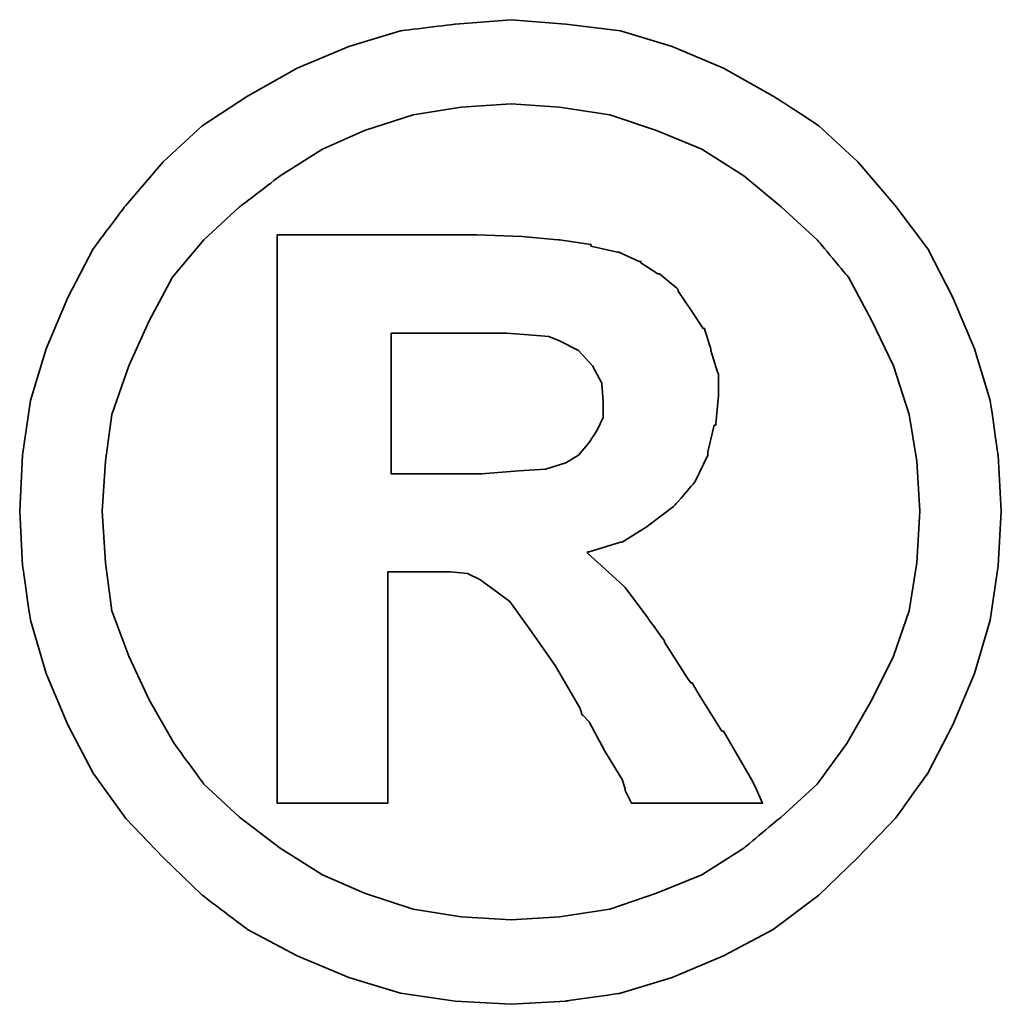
# Model space of a CAD drawing. Header units: millimetres. Extents: x -14 to 394, y 108 to 236.
# Tile 51 of 55: x 308.363 to 309.3, y 143.496 to 144.436. Entities that reach past the tile are written whole.
import ezdxf

# ---------------------------------------------------------------- set-up
doc = ezdxf.new("R2010")
doc.units = ezdxf.units.MM
doc.header["$LTSCALE"] = 0.15
doc.layers.add('DIM', color=4, linetype='CONTINUOUS')
doc.layers.add('layer 1', color=7, linetype='CONTINUOUS')

# ---------------------------------------------------------------- blocks, each defined once
blk = doc.blocks.new('TBI MOTION logo(完整正式版)')
at = {"layer": 'layer 1', "color": 22, "lineweight": 35}
for points, knots in [([(81.20634, 4.98624), (81.20634, 4.98624), (81.18649, 5.32862), (81.18649, 5.32862), (81.18649, 5.32862), (81.18649, 5.32862), (81.13886, 5.66206), (81.13886, 5.66206), (81.13886, 5.66206), (81.13886, 5.66206), (81.04359, 5.97764), (81.04359, 5.97764), (81.04359, 5.97764), (81.04359, 5.97764), (80.91061, 6.29124), (80.91061, 6.29124), (80.91061, 6.29124), (80.91061, 6.29124), (80.75778, 6.58697), (80.75778, 6.58697), (80.75778, 6.58697), (80.75778, 6.58697), (80.5593, 6.85294), (80.5593, 6.85294), (80.5593, 6.85294), (80.5593, 6.85294), (80.33105, 7.1189), (80.33105, 7.1189), (80.33105, 7.1189), (80.33105, 7.1189), (80.09287, 7.33921), (80.09287, 7.33921), (80.09287, 7.33921), (80.09287, 7.33921), (79.815, 7.51982), (79.815, 7.51982), (79.815, 7.51982), (79.815, 7.51982), (79.51133, 7.69051), (79.51133, 7.69051), (79.51133, 7.69051), (79.51133, 7.69051), (79.19773, 7.8235), (79.19773, 7.8235), (79.19773, 7.8235), (79.19773, 7.8235), (78.88215, 7.91877), (78.88215, 7.91877), (78.88215, 7.91877), (78.88215, 7.91877), (78.54871, 7.95846), (78.54871, 7.95846), (78.54871, 7.95846), (78.54871, 7.95846), (78.21526, 7.98625), (78.21526, 7.98625), (78.21526, 7.98625), (78.21526, 7.98625), (77.87388, 7.95846), (77.87388, 7.95846), (77.87388, 7.95846), (77.87388, 7.95846), (77.54044, 7.91877), (77.54044, 7.91877), (77.54044, 7.91877), (77.54044, 7.91877), (77.22485, 7.8235), (77.22485, 7.8235), (77.22485, 7.8235), (77.22485, 7.8235), (76.91027, 7.69051), (76.91027, 7.69051), (76.91027, 7.69051), (76.91027, 7.69051), (76.6056, 7.51982), (76.6056, 7.51982), (76.6056, 7.51982), (76.6056, 7.51982), (76.32972, 7.33921), (76.32972, 7.33921), (76.32972, 7.33921), (76.32972, 7.33921), (76.09154, 7.1189), (76.09154, 7.1189), (76.09154, 7.1189), (76.09154, 7.1189), (75.86329, 6.85294), (75.86329, 6.85294), (75.86329, 6.85294), (75.86329, 6.85294), (75.66382, 6.58697), (75.66382, 6.58697), (75.66382, 6.58697), (75.66382, 6.58697), (75.51099, 6.29124), (75.51099, 6.29124), (75.51099, 6.29124), (75.51099, 6.29124), (75.37702, 5.97764), (75.37702, 5.97764), (75.37702, 5.97764), (75.37702, 5.97764), (75.28175, 5.66206), (75.28175, 5.66206), (75.28175, 5.66206), (75.28175, 5.66206), (75.23411, 5.32862), (75.23411, 5.32862), (75.23411, 5.32862), (75.23411, 5.32862), (75.21625, 4.98624), (75.21625, 4.98624), (75.21625, 4.98624), (75.21625, 4.98624), (75.23411, 4.6528), (75.23411, 4.6528), (75.23411, 4.6528), (75.23411, 4.6528), (75.28175, 4.32035), (75.28175, 4.32035), (75.28175, 4.32035), (75.28175, 4.32035), (75.37702, 3.99583), (75.37702, 3.99583), (75.37702, 3.99583), (75.37702, 3.99583), (75.51099, 3.68224), (75.51099, 3.68224), (75.51099, 3.68224), (75.51099, 3.68224), (75.66382, 3.38749), (75.66382, 3.38749), (75.66382, 3.38749), (75.66382, 3.38749), (75.86329, 3.10963), (75.86329, 3.10963), (75.86329, 3.10963), (75.86329, 3.10963), (76.09154, 2.87145), (76.09154, 2.87145), (76.09154, 2.87145), (76.09154, 2.87145), (76.32972, 2.6432), (76.32972, 2.6432), (76.32972, 2.6432), (76.32972, 2.6432), (76.6056, 2.43381), (76.6056, 2.43381), (76.6056, 2.43381), (76.6056, 2.43381), (76.91027, 2.27205), (76.91027, 2.27205), (76.91027, 2.27205), (76.91027, 2.27205), (77.22485, 2.13906), (77.22485, 2.13906), (77.22485, 2.13906), (77.22485, 2.13906), (77.54044, 2.0438), (77.54044, 2.0438), (77.54044, 2.0438), (77.54044, 2.0438), (77.87388, 1.99616), (77.87388, 1.99616), (77.87388, 1.99616), (77.87388, 1.99616), (78.21526, 1.97631), (78.21526, 1.97631), (78.21526, 1.97631), (78.21526, 1.97631), (78.54871, 1.99616), (78.54871, 1.99616), (78.54871, 1.99616), (78.54871, 1.99616), (78.88215, 2.0438), (78.88215, 2.0438), (78.88215, 2.0438), (78.88215, 2.0438), (79.19773, 2.13906), (79.19773, 2.13906), (79.19773, 2.13906), (79.19773, 2.13906), (79.51133, 2.27205), (79.51133, 2.27205), (79.51133, 2.27205), (79.51133, 2.27205), (79.815, 2.43381), (79.815, 2.43381), (79.815, 2.43381), (79.815, 2.43381), (80.09287, 2.6432), (80.09287, 2.6432), (80.09287, 2.6432), (80.09287, 2.6432), (80.33105, 2.87145), (80.33105, 2.87145), (80.33105, 2.87145), (80.33105, 2.87145), (80.5593, 3.10963), (80.5593, 3.10963), (80.5593, 3.10963), (80.5593, 3.10963), (80.75778, 3.38749), (80.75778, 3.38749), (80.75778, 3.38749), (80.75778, 3.38749), (80.91061, 3.68224), (80.91061, 3.68224), (80.91061, 3.68224), (80.91061, 3.68224), (81.04359, 3.99583), (81.04359, 3.99583), (81.04359, 3.99583), (81.04359, 3.99583), (81.13886, 4.32035), (81.13886, 4.32035), (81.13886, 4.32035), (81.13886, 4.32035), (81.18649, 4.6528), (81.18649, 4.6528), (81.18649, 4.6528), (81.18649, 4.6528), (81.20634, 4.98624), (81.20634, 4.98624)], [0, 0, 0, 0, 0.0178571, 0.0178571, 0.0178571, 0.0178572, 0.0357143, 0.0357143, 0.0357143, 0.0357143, 0.0535714, 0.0535714, 0.0535714, 0.0535714, 0.0714286, 0.0714286, 0.0714286, 0.0714286, 0.0892857, 0.0892857, 0.0892857, 0.0892857, 0.1071429, 0.1071429, 0.1071429, 0.1071429, 0.125, 0.125, 0.125, 0.125, 0.1428571, 0.1428571, 0.1428571, 0.1428572, 0.1607143, 0.1607143, 0.1607143, 0.1607143, 0.1785714, 0.1785714, 0.1785714, 0.1785714, 0.1964286, 0.1964286, 0.1964286, 0.1964286, 0.2142857, 0.2142857, 0.2142857, 0.2142857, 0.2321429, 0.2321429, 0.2321429, 0.2321429, 0.25, 0.25, 0.25, 0.25, 0.2678571, 0.2678571, 0.2678571, 0.2678572, 0.2857143, 0.2857143, 0.2857143, 0.2857143, 0.3035714, 0.3035714, 0.3035714, 0.3035714, 0.3214286, 0.3214286, 0.3214286, 0.3214286, 0.3392857, 0.3392857, 0.3392857, 0.3392857, 0.3571429, 0.3571429, 0.3571429, 0.3571429, 0.375, 0.375, 0.375, 0.375, 0.3928571, 0.3928571, 0.3928571, 0.3928572, 0.4107143, 0.4107143, 0.4107143, 0.4107143, 0.4285714, 0.4285714, 0.4285714, 0.4285714, 0.4464286, 0.4464286, 0.4464286, 0.4464286, 0.4642857, 0.4642857, 0.4642857, 0.4642857, 0.4821429, 0.4821429, 0.4821429, 0.4821429, 0.5, 0.5, 0.5, 0.5, 0.5178571, 0.5178571, 0.5178571, 0.5178572, 0.5357143, 0.5357143, 0.5357143, 0.5357143, 0.5535714, 0.5535714, 0.5535714, 0.5535714, 0.5714286, 0.5714286, 0.5714286, 0.5714286, 0.5892857, 0.5892857, 0.5892857, 0.5892857, 0.6071429, 0.6071429, 0.6071429, 0.6071429, 0.625, 0.625, 0.625, 0.625, 0.6428571, 0.6428571, 0.6428571, 0.6428572, 0.6607143, 0.6607143, 0.6607143, 0.6607143, 0.6785714, 0.6785714, 0.6785714, 0.6785714, 0.6964286, 0.6964286, 0.6964286, 0.6964286, 0.7142857, 0.7142857, 0.7142857, 0.7142857, 0.7321429, 0.7321429, 0.7321429, 0.7321429, 0.75, 0.75, 0.75, 0.75, 0.7678571, 0.7678571, 0.7678571, 0.7678572, 0.7857143, 0.7857143, 0.7857143, 0.7857143, 0.8035714, 0.8035714, 0.8035714, 0.8035714, 0.8214286, 0.8214286, 0.8214286, 0.8214286, 0.8392857, 0.8392857, 0.8392857, 0.8392857, 0.8571429, 0.8571429, 0.8571429, 0.8571429, 0.875, 0.875, 0.875, 0.875, 0.8928571, 0.8928571, 0.8928571, 0.8928572, 0.9107143, 0.9107143, 0.9107143, 0.9107143, 0.9285714, 0.9285714, 0.9285714, 0.9285714, 0.9464286, 0.9464286, 0.9464286, 0.9464286, 0.9642857, 0.9642857, 0.9642857, 0.9642857, 0.9821429, 0.9821429, 0.9821429, 0.9821429, 1, 1, 1, 1]), ([(80.71014, 4.98624), (80.71014, 4.98624), (80.69129, 5.29091), (80.69129, 5.29091), (80.69129, 5.29091), (80.69129, 5.29091), (80.64464, 5.57672), (80.64464, 5.57672), (80.64464, 5.57672), (80.64464, 5.57672), (80.54937, 5.87245), (80.54937, 5.87245), (80.54937, 5.87245), (80.54937, 5.87245), (80.41639, 6.14833), (80.41639, 6.14833), (80.41639, 6.14833), (80.41639, 6.14833), (80.27349, 6.41429), (80.27349, 6.41429), (80.27349, 6.41429), (80.27349, 6.41429), (80.08295, 6.64255), (80.08295, 6.64255), (80.08295, 6.64255), (80.08295, 6.64255), (79.86264, 6.84301), (79.86264, 6.84301), (79.86264, 6.84301), (79.86264, 6.84301), (79.63439, 7.03355), (79.63439, 7.03355), (79.63439, 7.03355), (79.63439, 7.03355), (79.37835, 7.1963), (79.37835, 7.1963), (79.37835, 7.1963), (79.37835, 7.1963), (79.10246, 7.30944), (79.10246, 7.30944), (79.10246, 7.30944), (79.10246, 7.30944), (78.81665, 7.40471), (78.81665, 7.40471), (78.81665, 7.40471), (78.81665, 7.40471), (78.511, 7.45234), (78.511, 7.45234), (78.511, 7.45234), (78.511, 7.45234), (78.21526, 7.47219), (78.21526, 7.47219), (78.21526, 7.47219), (78.21526, 7.47219), (77.9106, 7.45234), (77.9106, 7.45234), (77.9106, 7.45234), (77.9106, 7.45234), (77.61685, 7.40471), (77.61685, 7.40471), (77.61685, 7.40471), (77.61685, 7.40471), (77.32012, 7.30944), (77.32012, 7.30944), (77.32012, 7.30944), (77.32012, 7.30944), (77.06309, 7.1963), (77.06309, 7.1963), (77.06309, 7.1963), (77.06309, 7.1963), (76.80606, 7.03355), (76.80606, 7.03355), (76.80606, 7.03355), (76.80606, 7.03355), (76.55797, 6.84301), (76.55797, 6.84301), (76.55797, 6.84301), (76.55797, 6.84301), (76.34063, 6.64255), (76.34063, 6.64255), (76.34063, 6.64255), (76.34063, 6.64255), (76.1491, 6.41429), (76.1491, 6.41429), (76.1491, 6.41429), (76.1491, 6.41429), (76.0062, 6.14833), (76.0062, 6.14833), (76.0062, 6.14833), (76.0062, 6.14833), (75.88314, 5.87245), (75.88314, 5.87245), (75.88314, 5.87245), (75.88314, 5.87245), (75.77794, 5.57672), (75.77794, 5.57672), (75.77794, 5.57672), (75.77794, 5.57672), (75.73924, 5.29091), (75.73924, 5.29091), (75.73924, 5.29091), (75.73924, 5.29091), (75.72039, 4.98624), (75.72039, 4.98624), (75.72039, 4.98624), (75.72039, 4.98624), (75.73924, 4.67165), (75.73924, 4.67165), (75.73924, 4.67165), (75.73924, 4.67165), (75.77794, 4.37791), (75.77794, 4.37791), (75.77794, 4.37791), (75.77794, 4.37791), (75.88314, 4.10102), (75.88314, 4.10102), (75.88314, 4.10102), (75.88314, 4.10102), (76.0062, 3.83407), (76.0062, 3.83407), (76.0062, 3.83407), (76.0062, 3.83407), (76.15902, 3.56811), (76.15902, 3.56811), (76.15902, 3.56811), (76.15902, 3.56811), (76.34063, 3.32001), (76.34063, 3.32001), (76.34063, 3.32001), (76.34063, 3.32001), (76.55797, 3.11955), (76.55797, 3.11955), (76.55797, 3.11955), (76.55797, 3.11955), (76.80606, 2.92901), (76.80606, 2.92901), (76.80606, 2.92901), (76.80606, 2.92901), (77.06309, 2.76725), (77.06309, 2.76725), (77.06309, 2.76725), (77.06309, 2.76725), (77.32012, 2.65412), (77.32012, 2.65412), (77.32012, 2.65412), (77.32012, 2.65412), (77.61685, 2.55786), (77.61685, 2.55786), (77.61685, 2.55786), (77.61685, 2.55786), (77.9106, 2.51022), (77.9106, 2.51022), (77.9106, 2.51022), (77.9106, 2.51022), (78.21526, 2.49137), (78.21526, 2.49137), (78.21526, 2.49137), (78.21526, 2.49137), (78.511, 2.51022), (78.511, 2.51022), (78.511, 2.51022), (78.511, 2.51022), (78.81665, 2.55786), (78.81665, 2.55786), (78.81665, 2.55786), (78.81665, 2.55786), (79.10246, 2.65412), (79.10246, 2.65412), (79.10246, 2.65412), (79.10246, 2.65412), (79.37835, 2.76725), (79.37835, 2.76725), (79.37835, 2.76725), (79.37835, 2.76725), (79.63439, 2.92901), (79.63439, 2.92901), (79.63439, 2.92901), (79.63439, 2.92901), (79.86264, 3.11955), (79.86264, 3.11955), (79.86264, 3.11955), (79.86264, 3.11955), (80.08295, 3.32001), (80.08295, 3.32001), (80.08295, 3.32001), (80.08295, 3.32001), (80.26356, 3.56811), (80.26356, 3.56811), (80.26356, 3.56811), (80.26356, 3.56811), (80.41639, 3.83407), (80.41639, 3.83407), (80.41639, 3.83407), (80.41639, 3.83407), (80.54937, 4.10102), (80.54937, 4.10102), (80.54937, 4.10102), (80.54937, 4.10102), (80.64464, 4.37791), (80.64464, 4.37791), (80.64464, 4.37791), (80.64464, 4.37791), (80.69129, 4.67165), (80.69129, 4.67165), (80.69129, 4.67165), (80.69129, 4.67165), (80.71014, 4.98624), (80.71014, 4.98624)], [0, 0, 0, 0, 0.0192308, 0.0192308, 0.0192308, 0.0192308, 0.0384615, 0.0384615, 0.0384615, 0.0384615, 0.0576923, 0.0576923, 0.0576923, 0.0576923, 0.0769231, 0.0769231, 0.0769231, 0.0769231, 0.0961538, 0.0961538, 0.0961538, 0.0961539, 0.1153846, 0.1153846, 0.1153846, 0.1153846, 0.1346154, 0.1346154, 0.1346154, 0.1346154, 0.1538462, 0.1538462, 0.1538462, 0.1538462, 0.1730769, 0.1730769, 0.1730769, 0.1730769, 0.1923077, 0.1923077, 0.1923077, 0.1923077, 0.2115385, 0.2115385, 0.2115385, 0.2115385, 0.2307692, 0.2307692, 0.2307692, 0.2307692, 0.25, 0.25, 0.25, 0.25, 0.2692308, 0.2692308, 0.2692308, 0.2692308, 0.2884615, 0.2884615, 0.2884615, 0.2884615, 0.3076923, 0.3076923, 0.3076923, 0.3076923, 0.3269231, 0.3269231, 0.3269231, 0.3269231, 0.3461538, 0.3461538, 0.3461538, 0.3461539, 0.3653846, 0.3653846, 0.3653846, 0.3653846, 0.3846154, 0.3846154, 0.3846154, 0.3846154, 0.4038462, 0.4038462, 0.4038462, 0.4038462, 0.4230769, 0.4230769, 0.4230769, 0.4230769, 0.4423077, 0.4423077, 0.4423077, 0.4423077, 0.4615385, 0.4615385, 0.4615385, 0.4615385, 0.4807692, 0.4807692, 0.4807692, 0.4807692, 0.5, 0.5, 0.5, 0.5, 0.5192308, 0.5192308, 0.5192308, 0.5192308, 0.5384615, 0.5384615, 0.5384615, 0.5384615, 0.5576923, 0.5576923, 0.5576923, 0.5576923, 0.5769231, 0.5769231, 0.5769231, 0.5769231, 0.5961538, 0.5961538, 0.5961538, 0.5961539, 0.6153846, 0.6153846, 0.6153846, 0.6153846, 0.6346154, 0.6346154, 0.6346154, 0.6346154, 0.6538462, 0.6538462, 0.6538462, 0.6538462, 0.6730769, 0.6730769, 0.6730769, 0.6730769, 0.6923077, 0.6923077, 0.6923077, 0.6923077, 0.7115385, 0.7115385, 0.7115385, 0.7115385, 0.7307692, 0.7307692, 0.7307692, 0.7307692, 0.75, 0.75, 0.75, 0.75, 0.7692308, 0.7692308, 0.7692308, 0.7692308, 0.7884615, 0.7884615, 0.7884615, 0.7884615, 0.8076923, 0.8076923, 0.8076923, 0.8076923, 0.8269231, 0.8269231, 0.8269231, 0.8269231, 0.8461538, 0.8461538, 0.8461538, 0.8461539, 0.8653846, 0.8653846, 0.8653846, 0.8653846, 0.8846154, 0.8846154, 0.8846154, 0.8846154, 0.9038462, 0.9038462, 0.9038462, 0.9038462, 0.9230769, 0.9230769, 0.9230769, 0.9230769, 0.9423077, 0.9423077, 0.9423077, 0.9423077, 0.9615385, 0.9615385, 0.9615385, 0.9615385, 0.9807692, 0.9807692, 0.9807692, 0.9807692, 1, 1, 1, 1]), ([(76.78721, 3.2823), (76.78721, 3.2823), (76.78721, 3.32001), (76.78721, 3.32001), (76.78721, 3.32001), (76.78721, 3.32001), (76.78721, 3.42422), (76.78721, 3.42422), (76.78721, 3.42422), (76.78721, 3.42422), (76.78721, 3.59689), (76.78721, 3.59689), (76.78721, 3.59689), (76.78721, 3.59689), (76.78721, 3.80529), (76.78721, 3.80529), (76.78721, 3.80529), (76.78721, 3.80529), (76.78721, 4.0524), (76.78721, 4.0524), (76.78721, 4.0524), (76.78721, 4.0524), (76.78721, 4.32035), (76.78721, 4.32035), (76.78721, 4.32035), (76.78721, 4.32035), (76.78721, 4.92868), (76.78721, 4.92868), (76.78721, 4.92868), (76.78721, 4.92868), (76.78721, 5.53801), (76.78721, 5.53801), (76.78721, 5.53801), (76.78721, 5.53801), (76.78721, 5.82482), (76.78721, 5.82482), (76.78721, 5.82482), (76.78721, 5.82482), (76.78721, 6.07291), (76.78721, 6.07291), (76.78721, 6.07291), (76.78721, 6.07291), (76.78721, 6.30017), (76.78721, 6.30017), (76.78721, 6.30017), (76.78721, 6.30017), (76.78721, 6.45399), (76.78721, 6.45399), (76.78721, 6.45399), (76.78721, 6.45399), (76.78721, 6.5572), (76.78721, 6.5572), (76.78721, 6.5572), (76.78721, 6.5572), (76.78721, 6.59689), (76.78721, 6.59689), (76.78721, 6.59689), (76.78721, 6.59689), (76.78721, 6.67232), (76.78721, 6.67232), (76.78721, 6.67232), (76.78721, 6.67232), (76.8537, 6.67232), (76.8537, 6.67232), (76.8537, 6.67232), (76.8537, 6.67232), (76.87355, 6.67232), (76.87355, 6.67232), (76.87355, 6.67232), (76.87355, 6.67232), (76.91027, 6.67232), (76.91027, 6.67232), (76.91027, 6.67232), (76.91027, 6.67232), (77.04424, 6.67232), (77.04424, 6.67232), (77.04424, 6.67232), (77.04424, 6.67232), (77.22485, 6.67232), (77.22485, 6.67232), (77.22485, 6.67232), (77.22485, 6.67232), (77.43524, 6.67232), (77.43524, 6.67232), (77.43524, 6.67232), (77.43524, 6.67232), (77.65357, 6.67232), (77.65357, 6.67232), (77.65357, 6.67232), (77.65357, 6.67232), (77.82625, 6.67232), (77.82625, 6.67232), (77.82625, 6.67232), (77.82625, 6.67232), (77.94037, 6.67232), (77.94037, 6.67232), (77.94037, 6.67232), (77.94037, 6.67232), (77.97709, 6.67232), (77.97709, 6.67232), (77.97709, 6.67232), (77.97709, 6.67232), (77.99694, 6.67232), (77.99694, 6.67232), (77.99694, 6.67232), (77.99694, 6.67232), (78.00686, 6.67232), (78.00686, 6.67232), (78.00686, 6.67232), (78.00686, 6.67232), (78.28275, 6.6624), (78.28275, 6.6624), (78.28275, 6.6624), (78.28275, 6.6624), (78.50107, 6.64255), (78.50107, 6.64255), (78.50107, 6.64255), (78.50107, 6.64255), (78.511, 6.64255), (78.511, 6.64255), (78.511, 6.64255), (78.511, 6.64255), (78.70154, 6.61476), (78.70154, 6.61476), (78.70154, 6.61476), (78.70154, 6.61476), (78.70154, 6.60483), (78.70154, 6.60483), (78.70154, 6.60483), (78.70154, 6.60483), (78.86429, 6.56713), (78.86429, 6.56713), (78.86429, 6.56713), (78.86429, 6.56713), (78.87223, 6.56713), (78.87223, 6.56713), (78.87223, 6.56713), (78.87223, 6.56713), (78.99727, 6.51056), (78.99727, 6.51056), (78.99727, 6.51056), (78.99727, 6.51056), (79.00719, 6.51056), (79.00719, 6.51056), (79.00719, 6.51056), (79.00719, 6.51056), (79.00719, 6.50162), (79.00719, 6.50162), (79.00719, 6.50162), (79.00719, 6.50162), (79.1104, 6.43415), (79.1104, 6.43415), (79.1104, 6.43415), (79.1104, 6.43415), (79.12132, 6.43415), (79.12132, 6.43415), (79.12132, 6.43415), (79.12132, 6.43415), (79.22552, 6.34781), (79.22552, 6.34781), (79.22552, 6.34781), (79.22552, 6.34781), (79.23544, 6.33888), (79.23544, 6.33888), (79.23544, 6.33888), (79.23544, 6.33888), (79.23544, 6.32895), (79.23544, 6.32895), (79.23544, 6.32895), (79.23544, 6.32895), (79.31087, 6.21483), (79.31087, 6.21483), (79.31087, 6.21483), (79.31087, 6.21483), (79.38629, 6.1007), (79.38629, 6.1007), (79.38629, 6.1007), (79.38629, 6.1007), (79.3972, 6.1007), (79.3972, 6.1007), (79.3972, 6.1007), (79.3972, 6.1007), (79.3972, 6.09078), (79.3972, 6.09078), (79.3972, 6.09078), (79.3972, 6.09078), (79.43392, 5.97764), (79.43392, 5.97764), (79.43392, 5.97764), (79.43392, 5.97764), (79.43392, 5.96772), (79.43392, 5.96772), (79.43392, 5.96772), (79.43392, 5.96772), (79.47362, 5.83474), (79.47362, 5.83474), (79.47362, 5.83474), (79.47362, 5.83474), (79.48156, 5.82482), (79.48156, 5.82482), (79.48156, 5.82482), (79.48156, 5.82482), (79.48156, 5.69977), (79.48156, 5.69977), (79.48156, 5.69977), (79.48156, 5.69977), (79.48156, 5.69183), (79.48156, 5.69183), (79.48156, 5.69183), (79.48156, 5.69183), (79.4637, 5.51915), (79.4637, 5.51915), (79.4637, 5.51915), (79.4637, 5.51915), (79.4637, 5.51122), (79.4637, 5.51122), (79.4637, 5.51122), (79.4637, 5.51122), (79.45377, 5.51122), (79.45377, 5.51122), (79.45377, 5.51122), (79.45377, 5.51122), (79.41507, 5.34847), (79.41507, 5.34847), (79.41507, 5.34847), (79.41507, 5.34847), (79.41507, 5.33854), (79.41507, 5.33854), (79.41507, 5.33854), (79.41507, 5.33854), (79.41507, 5.32862), (79.41507, 5.32862), (79.41507, 5.32862), (79.41507, 5.32862), (79.33865, 5.16785), (79.33865, 5.16785), (79.33865, 5.16785), (79.33865, 5.16785), (79.33071, 5.15693), (79.33071, 5.15693), (79.33071, 5.15693), (79.33071, 5.15693), (79.2156, 5.02495), (79.2156, 5.02495), (79.2156, 5.02495), (79.2156, 5.02495), (79.20567, 5.01502), (79.20567, 5.01502), (79.20567, 5.01502), (79.20567, 5.01502), (79.05483, 4.89991), (79.05483, 4.89991), (79.05483, 4.89991), (79.05483, 4.89991), (79.04491, 4.89197), (79.04491, 4.89197), (79.04491, 4.89197), (79.04491, 4.89197), (78.89208, 4.7967), (78.89208, 4.7967), (78.89208, 4.7967), (78.89208, 4.7967), (78.88215, 4.7967), (78.88215, 4.7967), (78.88215, 4.7967), (78.88215, 4.7967), (78.69161, 4.73913), (78.69161, 4.73913), (78.69161, 4.73913), (78.69161, 4.73913), (78.68169, 4.73913), (78.68169, 4.73913), (78.68169, 4.73913), (78.68169, 4.73913), (78.68169, 4.72921), (78.68169, 4.72921), (78.68169, 4.72921), (78.68169, 4.72921), (78.78688, 4.63394), (78.78688, 4.63394), (78.78688, 4.63394), (78.78688, 4.63394), (78.902, 4.52875), (78.902, 4.52875), (78.902, 4.52875), (78.902, 4.52875), (78.91093, 4.52081), (78.91093, 4.52081), (78.91093, 4.52081), (78.91093, 4.52081), (79.02506, 4.36798), (79.02506, 4.36798), (79.02506, 4.36798), (79.02506, 4.36798), (79.1501, 4.1953), (79.1501, 4.1953), (79.1501, 4.1953), (79.1501, 4.1953), (79.1501, 4.18736), (79.1501, 4.18736), (79.1501, 4.18736), (79.1501, 4.18736), (79.29201, 3.96705), (79.29201, 3.96705), (79.29201, 3.96705), (79.29201, 3.96705), (79.31087, 3.93828), (79.31087, 3.93828), (79.31087, 3.93828), (79.31087, 3.93828), (79.32079, 3.93828), (79.32079, 3.93828), (79.32079, 3.93828), (79.32079, 3.93828), (79.3585, 3.87178), (79.3585, 3.87178), (79.3585, 3.87178), (79.3585, 3.87178), (79.50141, 3.64353), (79.50141, 3.64353), (79.50141, 3.64353), (79.50141, 3.64353), (79.51133, 3.64353), (79.51133, 3.64353), (79.51133, 3.64353), (79.51133, 3.64353), (79.64431, 3.41528), (79.64431, 3.41528), (79.64431, 3.41528), (79.64431, 3.41528), (79.68202, 3.3478), (79.68202, 3.3478), (79.68202, 3.3478), (79.68202, 3.3478), (79.70187, 3.31009), (79.70187, 3.31009), (79.70187, 3.31009), (79.70187, 3.31009), (79.7495, 3.2049), (79.7495, 3.2049), (79.7495, 3.2049), (79.7495, 3.2049), (79.64431, 3.2049), (79.64431, 3.2049), (79.64431, 3.2049), (79.64431, 3.2049), (79.62546, 3.2049), (79.62546, 3.2049), (79.62546, 3.2049), (79.62546, 3.2049), (79.53912, 3.2049), (79.53912, 3.2049), (79.53912, 3.2049), (79.53912, 3.2049), (79.31087, 3.2049), (79.31087, 3.2049), (79.31087, 3.2049), (79.31087, 3.2049), (79.08262, 3.2049), (79.08262, 3.2049), (79.08262, 3.2049), (79.08262, 3.2049), (79.00719, 3.2049), (79.00719, 3.2049), (79.00719, 3.2049), (79.00719, 3.2049), (78.98735, 3.2049), (78.98735, 3.2049), (78.98735, 3.2049), (78.98735, 3.2049), (78.94964, 3.2049), (78.94964, 3.2049), (78.94964, 3.2049), (78.94964, 3.2049), (78.92979, 3.24459), (78.92979, 3.24459), (78.92979, 3.24459), (78.92979, 3.24459), (78.91093, 3.2823), (78.91093, 3.2823), (78.91093, 3.2823), (78.91093, 3.2823), (78.91093, 3.29223), (78.91093, 3.29223), (78.91093, 3.29223), (78.91093, 3.29223), (78.89208, 3.3478), (78.89208, 3.3478), (78.89208, 3.3478), (78.89208, 3.3478), (78.78688, 3.52048), (78.78688, 3.52048), (78.78688, 3.52048), (78.78688, 3.52048), (78.69161, 3.7001), (78.69161, 3.7001), (78.69161, 3.7001), (78.69161, 3.7001), (78.6539, 3.7388), (78.6539, 3.7388), (78.6539, 3.7388), (78.6539, 3.7388), (78.64398, 3.74873), (78.64398, 3.74873), (78.64398, 3.74873), (78.64398, 3.74873), (78.64398, 3.75766), (78.64398, 3.75766), (78.64398, 3.75766), (78.64398, 3.75766), (78.63405, 3.78644), (78.63405, 3.78644), (78.63405, 3.78644), (78.63405, 3.78644), (78.48321, 4.04347), (78.48321, 4.04347), (78.48321, 4.04347), (78.48321, 4.04347), (78.33038, 4.2618), (78.33038, 4.2618), (78.33038, 4.2618), (78.33038, 4.2618), (78.20732, 4.43447), (78.20732, 4.43447), (78.20732, 4.43447), (78.20732, 4.43447), (78.09221, 4.52081), (78.09221, 4.52081), (78.09221, 4.52081), (78.09221, 4.52081), (78.02472, 4.56845), (78.02472, 4.56845), (78.02472, 4.56845), (78.02472, 4.56845), (77.9493, 4.60616), (77.9493, 4.60616), (77.9493, 4.60616), (77.9493, 4.60616), (77.8451, 4.61608), (77.8451, 4.61608), (77.8451, 4.61608), (77.8451, 4.61608), (77.71113, 4.61608), (77.71113, 4.61608), (77.71113, 4.61608), (77.71113, 4.61608), (77.69128, 4.61608), (77.69128, 4.61608), (77.69128, 4.61608), (77.69128, 4.61608), (77.67342, 4.61608), (77.67342, 4.61608), (77.67342, 4.61608), (77.67342, 4.61608), (77.5583, 4.61608), (77.5583, 4.61608), (77.5583, 4.61608), (77.5583, 4.61608), (77.46303, 4.61608), (77.46303, 4.61608), (77.46303, 4.61608), (77.46303, 4.61608), (77.46303, 4.54761), (77.46303, 4.54761), (77.46303, 4.54761), (77.46303, 4.54761), (77.46303, 4.47318), (77.46303, 4.47318), (77.46303, 4.47318), (77.46303, 4.47318), (77.46303, 4.24294), (77.46303, 4.24294), (77.46303, 4.24294), (77.46303, 4.24294), (77.46303, 3.99583), (77.46303, 3.99583), (77.46303, 3.99583), (77.46303, 3.99583), (77.46303, 3.72888), (77.46303, 3.72888), (77.46303, 3.72888), (77.46303, 3.72888), (77.46303, 3.51055), (77.46303, 3.51055), (77.46303, 3.51055), (77.46303, 3.51055), (77.46303, 3.42422), (77.46303, 3.42422), (77.46303, 3.42422), (77.46303, 3.42422), (77.46303, 3.35773), (77.46303, 3.35773), (77.46303, 3.35773), (77.46303, 3.35773), (77.46303, 3.30017), (77.46303, 3.30017), (77.46303, 3.30017), (77.46303, 3.30017), (77.46303, 3.2823), (77.46303, 3.2823), (77.46303, 3.2823), (77.46303, 3.2823), (77.46303, 3.2049), (77.46303, 3.2049), (77.46303, 3.2049), (77.46303, 3.2049), (77.39753, 3.2049), (77.39753, 3.2049), (77.39753, 3.2049), (77.39753, 3.2049), (77.37768, 3.2049), (77.37768, 3.2049), (77.37768, 3.2049), (77.37768, 3.2049), (77.32012, 3.2049), (77.32012, 3.2049), (77.32012, 3.2049), (77.32012, 3.2049), (77.12165, 3.2049), (77.12165, 3.2049), (77.12165, 3.2049), (77.12165, 3.2049), (76.94897, 3.2049), (76.94897, 3.2049), (76.94897, 3.2049), (76.94897, 3.2049), (76.8924, 3.2049), (76.8924, 3.2049), (76.8924, 3.2049), (76.8924, 3.2049), (76.8537, 3.2049), (76.8537, 3.2049), (76.8537, 3.2049), (76.8537, 3.2049), (76.78721, 3.2049), (76.78721, 3.2049), (76.78721, 3.2049), (76.78721, 3.2049), (76.78721, 3.2823), (76.78721, 3.2823)], [0, 0, 0, 0, 0.0074074, 0.0074074, 0.0074074, 0.0074074, 0.0148148, 0.0148148, 0.0148148, 0.0148148, 0.0222222, 0.0222222, 0.0222222, 0.0222222, 0.0296296, 0.0296296, 0.0296296, 0.0296296, 0.037037, 0.037037, 0.037037, 0.037037, 0.0444444, 0.0444444, 0.0444444, 0.0444445, 0.0518519, 0.0518519, 0.0518519, 0.0518519, 0.0592593, 0.0592593, 0.0592593, 0.0592593, 0.0666667, 0.0666667, 0.0666667, 0.0666667, 0.0740741, 0.0740741, 0.0740741, 0.0740741, 0.0814815, 0.0814815, 0.0814815, 0.0814815, 0.0888889, 0.0888889, 0.0888889, 0.0888889, 0.0962963, 0.0962963, 0.0962963, 0.0962963, 0.1037037, 0.1037037, 0.1037037, 0.1037037, 0.1111111, 0.1111111, 0.1111111, 0.1111111, 0.1185185, 0.1185185, 0.1185185, 0.1185185, 0.1259259, 0.1259259, 0.1259259, 0.1259259, 0.1333333, 0.1333333, 0.1333333, 0.1333333, 0.1407407, 0.1407407, 0.1407407, 0.1407408, 0.1481481, 0.1481481, 0.1481481, 0.1481482, 0.1555556, 0.1555556, 0.1555556, 0.1555556, 0.162963, 0.162963, 0.162963, 0.162963, 0.1703704, 0.1703704, 0.1703704, 0.1703704, 0.1777778, 0.1777778, 0.1777778, 0.1777778, 0.1851852, 0.1851852, 0.1851852, 0.1851852, 0.1925926, 0.1925926, 0.1925926, 0.1925926, 0.2, 0.2, 0.2, 0.2, 0.2074074, 0.2074074, 0.2074074, 0.2074074, 0.2148148, 0.2148148, 0.2148148, 0.2148148, 0.2222222, 0.2222222, 0.2222222, 0.2222222, 0.2296296, 0.2296296, 0.2296296, 0.2296296, 0.237037, 0.237037, 0.237037, 0.237037, 0.2444444, 0.2444444, 0.2444444, 0.2444445, 0.2518519, 0.2518519, 0.2518519, 0.2518519, 0.2592593, 0.2592593, 0.2592593, 0.2592593, 0.2666667, 0.2666667, 0.2666667, 0.2666667, 0.2740741, 0.2740741, 0.2740741, 0.2740741, 0.2814815, 0.2814815, 0.2814815, 0.2814815, 0.2888889, 0.2888889, 0.2888889, 0.2888889, 0.2962963, 0.2962963, 0.2962963, 0.2962963, 0.3037037, 0.3037037, 0.3037037, 0.3037037, 0.3111111, 0.3111111, 0.3111111, 0.3111111, 0.3185185, 0.3185185, 0.3185185, 0.3185185, 0.3259259, 0.3259259, 0.3259259, 0.3259259, 0.3333333, 0.3333333, 0.3333333, 0.3333333, 0.3407407, 0.3407407, 0.3407407, 0.3407408, 0.3481481, 0.3481481, 0.3481481, 0.3481482, 0.3555556, 0.3555556, 0.3555556, 0.3555556, 0.362963, 0.362963, 0.362963, 0.362963, 0.3703704, 0.3703704, 0.3703704, 0.3703704, 0.3777778, 0.3777778, 0.3777778, 0.3777778, 0.3851852, 0.3851852, 0.3851852, 0.3851852, 0.3925926, 0.3925926, 0.3925926, 0.3925926, 0.4, 0.4, 0.4, 0.4, 0.4074074, 0.4074074, 0.4074074, 0.4074074, 0.4148148, 0.4148148, 0.4148148, 0.4148148, 0.4222222, 0.4222222, 0.4222222, 0.4222222, 0.4296296, 0.4296296, 0.4296296, 0.4296296, 0.437037, 0.437037, 0.437037, 0.437037, 0.4444444, 0.4444444, 0.4444444, 0.4444445, 0.4518519, 0.4518519, 0.4518519, 0.4518519, 0.4592593, 0.4592593, 0.4592593, 0.4592593, 0.4666667, 0.4666667, 0.4666667, 0.4666667, 0.4740741, 0.4740741, 0.4740741, 0.4740741, 0.4814815, 0.4814815, 0.4814815, 0.4814815, 0.4888889, 0.4888889, 0.4888889, 0.4888889, 0.4962963, 0.4962963, 0.4962963, 0.4962963, 0.5037037, 0.5037037, 0.5037037, 0.5037037, 0.5111111, 0.5111111, 0.5111111, 0.5111111, 0.5185185, 0.5185185, 0.5185185, 0.5185185, 0.5259259, 0.5259259, 0.5259259, 0.5259259, 0.5333333, 0.5333333, 0.5333333, 0.5333333, 0.5407407, 0.5407407, 0.5407407, 0.5407408, 0.5481481, 0.5481481, 0.5481481, 0.5481482, 0.5555556, 0.5555556, 0.5555556, 0.5555556, 0.562963, 0.562963, 0.562963, 0.562963, 0.5703704, 0.5703704, 0.5703704, 0.5703704, 0.5777778, 0.5777778, 0.5777778, 0.5777778, 0.5851852, 0.5851852, 0.5851852, 0.5851852, 0.5925926, 0.5925926, 0.5925926, 0.5925926, 0.6, 0.6, 0.6, 0.6, 0.6074074, 0.6074074, 0.6074074, 0.6074074, 0.6148148, 0.6148148, 0.6148148, 0.6148148, 0.6222222, 0.6222222, 0.6222222, 0.6222222, 0.6296296, 0.6296296, 0.6296296, 0.6296296, 0.637037, 0.637037, 0.637037, 0.637037, 0.6444444, 0.6444444, 0.6444444, 0.6444445, 0.6518519, 0.6518519, 0.6518519, 0.6518519, 0.6592593, 0.6592593, 0.6592593, 0.6592593, 0.6666667, 0.6666667, 0.6666667, 0.6666667, 0.6740741, 0.6740741, 0.6740741, 0.6740741, 0.6814815, 0.6814815, 0.6814815, 0.6814815, 0.6888889, 0.6888889, 0.6888889, 0.6888889, 0.6962963, 0.6962963, 0.6962963, 0.6962963, 0.7037037, 0.7037037, 0.7037037, 0.7037037, 0.7111111, 0.7111111, 0.7111111, 0.7111111, 0.7185185, 0.7185185, 0.7185185, 0.7185185, 0.7259259, 0.7259259, 0.7259259, 0.7259259, 0.7333333, 0.7333333, 0.7333333, 0.7333333, 0.7407407, 0.7407407, 0.7407407, 0.7407408, 0.7481481, 0.7481481, 0.7481481, 0.7481482, 0.7555556, 0.7555556, 0.7555556, 0.7555556, 0.762963, 0.762963, 0.762963, 0.762963, 0.7703704, 0.7703704, 0.7703704, 0.7703704, 0.7777778, 0.7777778, 0.7777778, 0.7777778, 0.7851852, 0.7851852, 0.7851852, 0.7851852, 0.7925926, 0.7925926, 0.7925926, 0.7925926, 0.8, 0.8, 0.8, 0.8, 0.8074074, 0.8074074, 0.8074074, 0.8074074, 0.8148148, 0.8148148, 0.8148148, 0.8148148, 0.8222222, 0.8222222, 0.8222222, 0.8222222, 0.8296296, 0.8296296, 0.8296296, 0.8296296, 0.837037, 0.837037, 0.837037, 0.837037, 0.8444444, 0.8444444, 0.8444444, 0.8444445, 0.8518519, 0.8518519, 0.8518519, 0.8518519, 0.8592593, 0.8592593, 0.8592593, 0.8592593, 0.8666667, 0.8666667, 0.8666667, 0.8666667, 0.8740741, 0.8740741, 0.8740741, 0.8740741, 0.8814815, 0.8814815, 0.8814815, 0.8814815, 0.8888889, 0.8888889, 0.8888889, 0.8888889, 0.8962963, 0.8962963, 0.8962963, 0.8962963, 0.9037037, 0.9037037, 0.9037037, 0.9037037, 0.9111111, 0.9111111, 0.9111111, 0.9111111, 0.9185185, 0.9185185, 0.9185185, 0.9185185, 0.9259259, 0.9259259, 0.9259259, 0.9259259, 0.9333333, 0.9333333, 0.9333333, 0.9333333, 0.9407407, 0.9407407, 0.9407407, 0.9407408, 0.9481481, 0.9481481, 0.9481481, 0.9481482, 0.9555556, 0.9555556, 0.9555556, 0.9555556, 0.962963, 0.962963, 0.962963, 0.962963, 0.9703704, 0.9703704, 0.9703704, 0.9703704, 0.9777778, 0.9777778, 0.9777778, 0.9777778, 0.9851852, 0.9851852, 0.9851852, 0.9851852, 0.9925926, 0.9925926, 0.9925926, 0.9925926, 1, 1, 1, 1]), ([(77.48288, 6.07291), (77.48288, 6.07291), (77.48288, 5.99551), (77.48288, 5.99551), (77.48288, 5.99551), (77.48288, 5.99551), (77.48288, 5.82482), (77.48288, 5.82482), (77.48288, 5.82482), (77.48288, 5.82482), (77.48288, 5.63328), (77.48288, 5.63328), (77.48288, 5.63328), (77.48288, 5.63328), (77.48288, 5.46358), (77.48288, 5.46358), (77.48288, 5.46358), (77.48288, 5.46358), (77.48288, 5.29091), (77.48288, 5.29091), (77.48288, 5.29091), (77.48288, 5.29091), (77.48288, 5.21449), (77.48288, 5.21449), (77.48288, 5.21449), (77.48288, 5.21449), (77.50074, 5.21449), (77.50074, 5.21449), (77.50074, 5.21449), (77.50074, 5.21449), (77.71113, 5.21449), (77.71113, 5.21449), (77.71113, 5.21449), (77.71113, 5.21449), (77.94037, 5.21449), (77.94037, 5.21449), (77.94037, 5.21449), (77.94037, 5.21449), (78.01579, 5.21449), (78.01579, 5.21449), (78.01579, 5.21449), (78.01579, 5.21449), (78.03465, 5.21449), (78.03465, 5.21449), (78.03465, 5.21449), (78.03465, 5.21449), (78.2629, 5.23335), (78.2629, 5.23335), (78.2629, 5.23335), (78.2629, 5.23335), (78.42565, 5.24327), (78.42565, 5.24327), (78.42565, 5.24327), (78.42565, 5.24327), (78.54871, 5.28098), (78.54871, 5.28098), (78.54871, 5.28098), (78.54871, 5.28098), (78.62611, 5.32862), (78.62611, 5.32862), (78.62611, 5.32862), (78.62611, 5.32862), (78.69161, 5.40503), (78.69161, 5.40503), (78.69161, 5.40503), (78.69161, 5.40503), (78.73925, 5.48145), (78.73925, 5.48145), (78.73925, 5.48145), (78.73925, 5.48145), (78.77696, 5.55885), (78.77696, 5.55885), (78.77696, 5.55885), (78.77696, 5.55885), (78.77696, 5.65214), (78.77696, 5.65214), (78.77696, 5.65214), (78.77696, 5.65214), (78.76902, 5.76726), (78.76902, 5.76726), (78.76902, 5.76726), (78.76902, 5.76726), (78.71146, 5.87245), (78.71146, 5.87245), (78.71146, 5.87245), (78.71146, 5.87245), (78.62611, 5.96772), (78.62611, 5.96772), (78.62611, 5.96772), (78.62611, 5.96772), (78.511, 6.02528), (78.511, 6.02528), (78.511, 6.02528), (78.511, 6.02528), (78.44451, 6.05306), (78.44451, 6.05306), (78.44451, 6.05306), (78.44451, 6.05306), (78.32046, 6.06299), (78.32046, 6.06299), (78.32046, 6.06299), (78.32046, 6.06299), (78.18748, 6.07291), (78.18748, 6.07291), (78.18748, 6.07291), (78.18748, 6.07291), (77.99694, 6.07291), (77.99694, 6.07291), (77.99694, 6.07291), (77.99694, 6.07291), (77.97709, 6.07291), (77.97709, 6.07291), (77.97709, 6.07291), (77.97709, 6.07291), (77.90167, 6.07291), (77.90167, 6.07291), (77.90167, 6.07291), (77.90167, 6.07291), (77.69128, 6.07291), (77.69128, 6.07291), (77.69128, 6.07291), (77.69128, 6.07291), (77.50074, 6.07291), (77.50074, 6.07291), (77.50074, 6.07291), (77.50074, 6.07291), (77.48288, 6.07291), (77.48288, 6.07291)], [0, 0, 0, 0, 0.03125, 0.03125, 0.03125, 0.03125, 0.0625, 0.0625, 0.0625, 0.0625, 0.09375, 0.09375, 0.09375, 0.09375, 0.125, 0.125, 0.125, 0.125, 0.15625, 0.15625, 0.15625, 0.15625, 0.1875, 0.1875, 0.1875, 0.1875, 0.21875, 0.21875, 0.21875, 0.21875, 0.25, 0.25, 0.25, 0.25, 0.28125, 0.28125, 0.28125, 0.28125, 0.3125, 0.3125, 0.3125, 0.3125, 0.34375, 0.34375, 0.34375, 0.34375, 0.375, 0.375, 0.375, 0.375, 0.40625, 0.40625, 0.40625, 0.40625, 0.4375, 0.4375, 0.4375, 0.4375, 0.46875, 0.46875, 0.46875, 0.46875, 0.5, 0.5, 0.5, 0.5, 0.53125, 0.53125, 0.53125, 0.53125, 0.5625, 0.5625, 0.5625, 0.5625, 0.59375, 0.59375, 0.59375, 0.59375, 0.625, 0.625, 0.625, 0.625, 0.65625, 0.65625, 0.65625, 0.65625, 0.6875, 0.6875, 0.6875, 0.6875, 0.71875, 0.71875, 0.71875, 0.71875, 0.75, 0.75, 0.75, 0.75, 0.78125, 0.78125, 0.78125, 0.78125, 0.8125, 0.8125, 0.8125, 0.8125, 0.84375, 0.84375, 0.84375, 0.84375, 0.875, 0.875, 0.875, 0.875, 0.90625, 0.90625, 0.90625, 0.90625, 0.9375, 0.9375, 0.9375, 0.9375, 0.96875, 0.96875, 0.96875, 0.96875, 1, 1, 1, 1])]:
    blk.add_open_spline(points, degree=3, knots=knots, dxfattribs=at)

msp = doc.modelspace()

# ---------------------------------------------------------------- block references
at = {"layer": 'DIM', "color": 7, "xscale": 0.1563722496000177, "yscale": 0.1563722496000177, "zscale": 0.1563722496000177}
msp.add_blockref('TBI MOTION logo(完整正式版)', (296.6016, 143.18743), dxfattribs=at)

doc.saveas('drawing.dxf')
